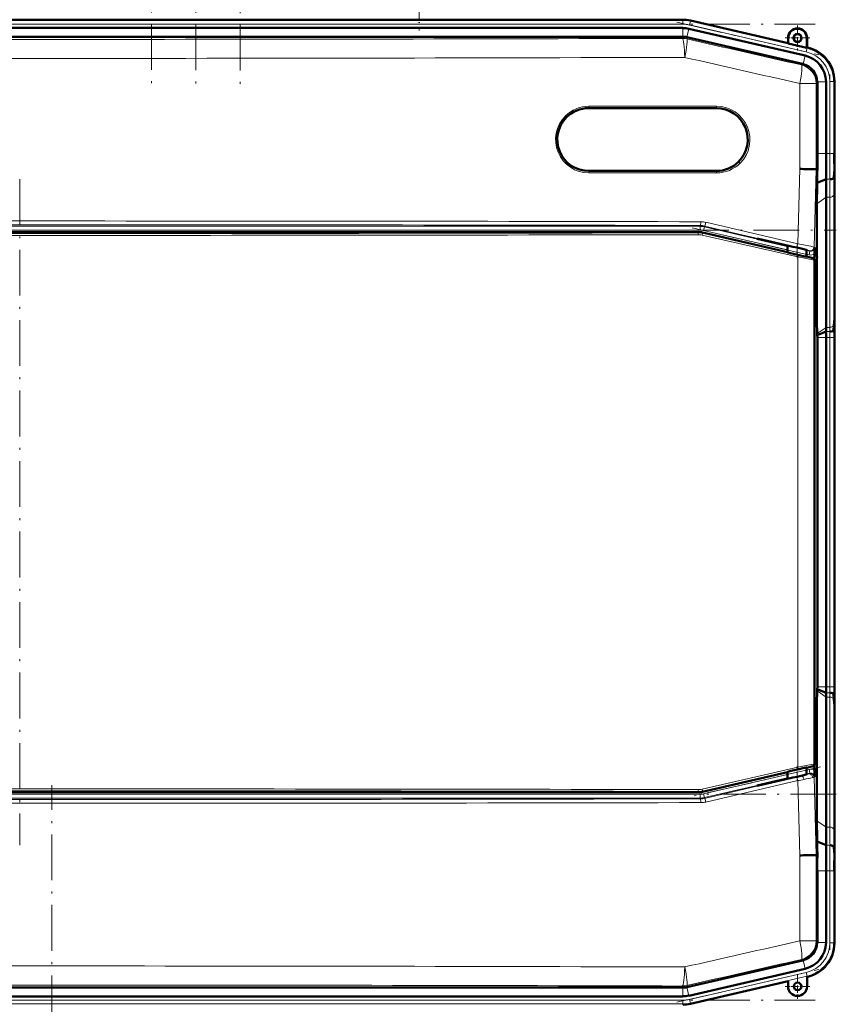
# Model space of a CAD drawing. Extents: x -2073 to 2460, y -1789 to 708.
# Tile 8 of 93: x -1543 to -1329, y 175 to 433. Entities that reach past the tile are written whole.
import ezdxf

# ---------------------------------------------------------------- set-up
doc = ezdxf.new("R2010")
doc.units = 0
doc.linetypes.add('DASHDOT', pattern=[18.5, 12, -3, 0.5, -3])

msp = doc.modelspace()

# ---------------------------------------------------------------- linework, layer by layer
at = {"color": 7, "linetype": 'DASHDOT', "lineweight": 18}
for p, q in [((-1508.52, 635.62), (-1508.52, 414.84)), ((-1496.9, 635.53), (-1496.9, 414.85)), ((-1485.27, 635.42), (-1485.27, 414.86)), ((-1752, 432.06), (-1334.32, 432.06)), ((-1370.63, 432.61), (-1333.37, 424.01)), ((-1330.49, 418.87), (-1330.49, 396.25)), ((-1543.15, 391.38), (-1543.15, 216.62)), ((-1757.52, 378.01), (-1328.8, 378.01)), ((-1366.65, 378.6), (-1332.94, 370.82)), ((-1330.49, 359.02), (-1330.49, 248.96)), ((-1332.94, 237.16), (-1366.65, 229.38)), ((-1534.76, -458.59), (-1534.76, 232.31)), ((-1328.8, 229.97), (-1757.52, 229.97)), ((-1330.49, 211.73), (-1330.49, 189.1)), ((-1370.63, 175.36), (-1333.37, 183.97)), ((-1752, 175.92), (-1334.32, 175.92))]:
    msp.add_line(p, q, dxfattribs=at)
at = {"color": 7, "linetype": 'DASHDOT', "lineweight": 18, "ltscale": 0.325}
msp.add_line((-1438.26, 443.39), (-1438.26, 430.39), dxfattribs=at)
at = {"color": 7, "lineweight": 50}
for p, q in [((-1369.13, 433.24), (-1717.19, 433.24)), ((-1367.05, 433), (-1341.48, 427.1)), ((-1367.05, 433), (-1341.48, 427.1)), ((-1384.12, 431.06), (-1696.92, 431.06)), ((-1384.12, 431.06), (-1369.13, 431.06)), ((-1367.54, 430.87), (-1336.97, 423.82)), ((-1717.16, 428.77), (-1369.15, 428.77)), ((-1369.15, 428.77), (-1369.13, 428.77)), ((-1337.66, 421.63), (-1368.03, 428.64)), ((-1341.48, 427.1), (-1341.48, 428.44)), ((-1341.41, 427.01), (-1341.48, 427.1)), ((-1341.41, 427.01), (-1341.41, 428.44)), ((-1341.41, 427.01), (-1336.55, 425.89)), ((-1336.55, 428.44), (-1336.55, 425.89)), ((-1336.48, 428.44), (-1336.48, 425.94)), ((-1336.55, 425.89), (-1336.48, 425.94)), ((-1336.48, 425.94), (-1336.28, 425.9)), ((-1333.78, 416.76), (-1333.79, 416.93)), ((-1333.78, 416.76), (-1333.78, 398.13)), ((-1331.49, 416.93), (-1331.49, 398.13)), ((-1329.31, 417.13), (-1329.31, 398.13)), ((-1329.31, 416.93), (-1329.31, 398.13)), ((-1393.79, 410.03), (-1360.29, 410.03)), ((-1360.29, 393.53), (-1393.79, 393.53)), ((-1334.45, 394), (-1334.1, 394)), ((-1333.77, 393.99), (-1334.1, 394)), ((-1329.28, 393.99), (-1329.46, 391.8)), ((-1331.45, 391.4), (-1333.83, 390.41)), ((-1329.31, 391.06), (-1329.31, 356.92)), ((-1329.31, 391.06), (-1329.31, 356.92)), ((-1331.49, 386.64), (-1331.49, 352.5)), ((-1333.88, 353.99), (-1333.88, 384.95)), ((-1365.05, 377.52), (-1721.26, 377.52)), ((-1363.92, 377.39), (-1341.6, 372.24)), ((-1342.36, 374.06), (-1349.61, 375.74)), ((-1349.22, 375.74), (-1349.61, 375.74)), ((-1349.22, 375.74), (-1342.36, 374.16)), ((-1342.36, 374.16), (-1340.94, 373.82)), ((-1342.36, 374.06), (-1342.36, 374.16)), ((-1341.6, 373.89), (-1342.36, 374.06)), ((-1341.6, 373.98), (-1341.6, 372.16)), ((-1340.94, 373.82), (-1340.24, 373.66)), ((-1340.24, 373.66), (-1340.1, 373.63)), ((-1340.1, 373.63), (-1339.11, 373.41)), ((-1336.61, 372.8), (-1336.61, 371.01)), ((-1336.61, 371.09), (-1336.5, 371.06)), ((-1336.5, 371.06), (-1335.92, 370.91)), ((-1335.92, 370.91), (-1334.91, 370.68)), ((-1334.53, 371.72), (-1334.57, 370.41)), ((-1334.52, 370.19), (-1334.52, 237.81)), ((-1334.52, 354), (-1333.88, 353.99)), ((-1333.79, 350.87), (-1333.88, 353.99)), ((-1329.33, 353.99), (-1329.5, 351.8)), ((-1331.5, 351.4), (-1333.79, 350.45)), ((-1333.79, 350.45), (-1333.79, 350.87)), ((-1333.78, 349.85), (-1333.79, 350.45)), ((-1333.78, 258.13), (-1333.78, 349.85)), ((-1331.49, 349.85), (-1331.49, 258.13)), ((-1329.31, 349.85), (-1329.31, 258.13)), ((-1329.31, 349.85), (-1329.31, 258.13)), ((-1333.79, 257.11), (-1333.88, 253.99)), ((-1333.78, 258.13), (-1333.79, 257.53)), ((-1333.79, 257.53), (-1333.79, 257.11)), ((-1331.5, 256.58), (-1333.79, 257.53)), ((-1329.33, 253.99), (-1329.5, 256.18)), ((-1334.52, 253.98), (-1333.88, 253.99)), ((-1333.88, 253.99), (-1333.88, 223.02)), ((-1331.49, 221.34), (-1331.49, 255.48)), ((-1329.31, 216.92), (-1329.31, 251.06)), ((-1329.31, 216.92), (-1329.31, 251.06)), ((-1341.6, 235.76), (-1363.92, 230.6)), ((-1341.6, 235.83), (-1341.6, 234)), ((-1336.61, 235.18), (-1336.61, 236.98)), ((-1336.5, 236.93), (-1336.61, 236.91)), ((-1335.92, 237.08), (-1336.5, 236.93)), ((-1334.91, 237.32), (-1335.92, 237.08)), ((-1334.53, 236.26), (-1334.57, 237.59)), ((-1342.36, 233.91), (-1349.61, 232.24)), ((-1349.22, 232.24), (-1342.36, 233.82)), ((-1342.36, 233.82), (-1340.94, 234.15)), ((-1341.6, 234.09), (-1342.36, 233.91)), ((-1342.36, 233.91), (-1342.36, 233.82)), ((-1340.94, 234.15), (-1340.24, 234.32)), ((-1340.24, 234.32), (-1340.1, 234.34)), ((-1340.1, 234.34), (-1339.11, 234.57)), ((-1721.26, 230.47), (-1365.05, 230.47)), ((-1349.22, 232.24), (-1349.61, 232.24)), ((-1331.45, 216.58), (-1333.83, 217.57)), ((-1333.83, 217.57), (-1333.81, 215.8)), ((-1333.81, 215.8), (-1333.77, 213.99)), ((-1329.28, 213.99), (-1329.46, 216.18)), ((-1334.1, 213.98), (-1334.45, 213.97)), ((-1333.77, 213.99), (-1334.1, 213.98)), ((-1333.78, 191.22), (-1333.78, 209.85)), ((-1331.49, 191.05), (-1331.49, 209.85)), ((-1329.31, 190.84), (-1329.31, 209.85)), ((-1329.31, 191.04), (-1329.31, 209.85)), ((-1333.78, 191.22), (-1333.79, 191.05)), ((-1337.66, 186.35), (-1368.03, 179.34)), ((-1367.54, 177.1), (-1336.97, 184.16)), ((-1336.48, 182.03), (-1336.28, 182.08)), ((-1336.48, 179.53), (-1336.48, 182.03)), ((-1717.16, 179.21), (-1369.15, 179.21)), ((-1369.15, 179.21), (-1369.13, 179.21)), ((-1367.05, 174.98), (-1341.48, 180.88)), ((-1341.48, 180.88), (-1341.48, 179.53)), ((-1384.12, 176.92), (-1696.92, 176.92)), ((-1384.12, 176.92), (-1369.13, 176.92))]:
    msp.add_line(p, q, dxfattribs=at)
at = {"color": 7, "lineweight": 18}
for p, q in [((-1717.19, 433.05), (-1369.13, 433.05)), ((-1717.19, 432.06), (-1369.13, 432.06)), ((-1369.13, 433.05), (-1369.13, 433.24)), ((-1369.13, 433.05), (-1369.13, 432.06)), ((-1367.09, 432.82), (-1367.31, 431.85)), ((-1367.31, 431.85), (-1336.69, 424.78)), ((-1367.09, 432.82), (-1367.05, 433)), ((-1367.09, 432.82), (-1336.46, 425.75)), ((-1369.13, 428.77), (-1369.13, 431.06)), ((-1368.05, 428.64), (-1367.54, 430.87)), ((-1369.2, 428.34), (-1369.15, 428.77)), ((-1368.03, 428.64), (-1368.08, 428.21)), ((-1341.41, 428.44), (-1341.48, 428.44)), ((-1336.55, 428.44), (-1336.48, 428.44)), ((-1337.48, 421.58), (-1336.97, 423.82)), ((-1336.46, 425.75), (-1336.69, 424.78)), ((-1336.46, 425.75), (-1336.28, 425.9)), ((-1337.98, 421.37), (-1337.66, 421.63)), ((-1338.4, 394.06), (-1338.4, 416.5)), ((-1334.1, 416.5), (-1338.4, 416.5)), ((-1333.78, 416.76), (-1334.1, 416.5)), ((-1334.1, 416.5), (-1334.1, 394)), ((-1333.79, 416.93), (-1331.49, 416.93)), ((-1330.49, 416.99), (-1330.49, 398.13)), ((-1330.49, 416.99), (-1329.49, 416.99)), ((-1329.31, 417.13), (-1329.49, 416.99)), ((-1329.49, 416.99), (-1329.49, 398.13)), ((-1360.22, 410.53), (-1393.74, 410.53)), ((-1333.78, 398.13), (-1331.49, 398.13)), ((-1331.49, 398.13), (-1330.49, 398.13)), ((-1329.49, 398.13), (-1330.49, 398.13)), ((-1329.49, 398.13), (-1329.31, 398.13)), ((-1393.74, 393.03), (-1360.22, 393.03)), ((-1338.92, 374.44), (-1338.4, 394.06)), ((-1334.1, 394), (-1334.64, 373.56)), ((-1330.45, 391.4), (-1331.45, 391.4)), ((-1331.49, 386.64), (-1333.88, 384.95)), ((-1330.49, 386.64), (-1331.49, 386.64)), ((-1330.49, 386.64), (-1330.49, 352.5)), ((-1329.49, 387.32), (-1329.49, 353.18)), ((-1363.03, 380.06), (-1338.92, 374.44)), ((-1721.79, 379.01), (-1364.53, 379.01)), ((-1364.53, 378.01), (-1721.79, 378.01)), ((-1365.07, 377.31), (-1365.05, 377.52)), ((-1364.53, 379.01), (-1364.5, 379.22)), ((-1364.53, 378.01), (-1364.53, 379.01)), ((-1363.92, 377.39), (-1363.95, 377.19)), ((-1363.63, 377.9), (-1363.4, 378.88)), ((-1341.6, 372.82), (-1363.63, 377.9)), ((-1363.38, 379.09), (-1363.4, 378.88)), ((-1363.4, 378.88), (-1341.6, 373.84)), ((-1339.29, 373.47), (-1363.38, 379.09)), ((-1338.88, 370.96), (-1364, 376.7)), ((-1363.95, 377.19), (-1338.83, 371.45)), ((-1336.61, 372.69), (-1335.74, 372.49)), ((-1335.96, 371.52), (-1335.74, 372.49)), ((-1335.74, 372.49), (-1335.87, 372.61)), ((-1334.64, 373.56), (-1334.52, 373.44)), ((-1338.88, 237.03), (-1338.88, 370.96)), ((-1335.96, 371.52), (-1336.61, 371.67)), ((-1334.96, 370.63), (-1334.91, 370.68)), ((-1334.52, 370.19), (-1334.57, 370.14)), ((-1334.57, 370.14), (-1334.57, 237.85)), ((-1331.49, 352.5), (-1333.79, 350.87)), ((-1330.49, 352.5), (-1331.49, 352.5)), ((-1329.33, 353.99), (-1329.28, 353.99)), ((-1331.49, 349.85), (-1333.78, 349.85)), ((-1330.5, 351.4), (-1331.5, 351.4)), ((-1330.49, 349.85), (-1331.49, 349.85)), ((-1330.49, 349.85), (-1329.49, 349.85)), ((-1330.49, 349.85), (-1330.49, 258.13)), ((-1329.31, 349.85), (-1329.49, 349.85)), ((-1329.49, 349.85), (-1329.49, 258.13)), ((-1331.49, 255.48), (-1333.79, 257.11)), ((-1331.49, 258.13), (-1333.78, 258.13)), ((-1330.5, 256.58), (-1331.5, 256.58)), ((-1330.49, 258.13), (-1331.49, 258.13)), ((-1330.49, 258.13), (-1329.49, 258.13)), ((-1329.31, 258.13), (-1329.49, 258.13)), ((-1330.49, 255.48), (-1331.49, 255.48)), ((-1330.49, 221.34), (-1330.49, 255.48)), ((-1329.49, 220.66), (-1329.49, 254.8)), ((-1329.28, 253.99), (-1329.33, 253.99)), ((-1334.57, 237.85), (-1334.52, 237.81)), ((-1364, 231.3), (-1338.88, 237.03)), ((-1338.83, 236.55), (-1363.95, 230.81)), ((-1363.63, 230.07), (-1341.6, 235.16)), ((-1336.61, 236.31), (-1335.96, 236.46)), ((-1335.74, 235.49), (-1336.61, 235.29)), ((-1335.96, 236.46), (-1335.74, 235.49)), ((-1335.87, 235.37), (-1335.74, 235.49)), ((-1334.91, 237.32), (-1334.96, 237.36)), ((-1341.6, 234.13), (-1363.4, 229.1)), ((-1363.38, 228.89), (-1339.29, 234.51)), ((-1338.92, 233.54), (-1363.03, 227.92)), ((-1338.4, 213.92), (-1338.92, 233.54)), ((-1334.52, 234.54), (-1334.64, 234.42)), ((-1334.64, 234.42), (-1334.1, 213.98)), ((-1365.05, 230.47), (-1365.07, 230.68)), ((-1363.92, 230.6), (-1363.95, 230.81)), ((-1363.63, 230.07), (-1363.4, 229.1)), ((-1721.79, 229.97), (-1364.53, 229.97)), ((-1364.53, 228.97), (-1721.79, 228.97)), ((-1364.53, 229.97), (-1364.53, 228.97)), ((-1364.53, 228.97), (-1364.5, 228.76)), ((-1363.38, 228.89), (-1363.4, 229.1)), ((-1331.49, 221.34), (-1333.88, 223.02)), ((-1330.49, 221.34), (-1331.49, 221.34)), ((-1330.45, 216.58), (-1331.45, 216.58)), ((-1338.4, 191.48), (-1338.4, 213.92)), ((-1334.1, 213.98), (-1334.1, 191.48)), ((-1333.78, 209.85), (-1331.49, 209.85)), ((-1331.49, 209.85), (-1330.49, 209.85)), ((-1329.49, 209.85), (-1330.49, 209.85)), ((-1330.49, 190.99), (-1330.49, 209.85)), ((-1329.49, 209.85), (-1329.31, 209.85)), ((-1329.49, 190.99), (-1329.49, 209.85)), ((-1338.4, 191.48), (-1334.1, 191.48)), ((-1333.78, 191.22), (-1334.1, 191.48)), ((-1333.79, 191.05), (-1331.49, 191.05)), ((-1329.49, 190.99), (-1330.49, 190.99)), ((-1329.49, 190.99), (-1329.31, 190.84)), ((-1337.98, 186.61), (-1337.66, 186.35)), ((-1337.48, 186.4), (-1336.97, 184.16)), ((-1367.31, 176.13), (-1336.69, 183.2)), ((-1367.09, 175.16), (-1336.46, 182.23)), ((-1336.69, 183.2), (-1336.46, 182.23)), ((-1336.28, 182.08), (-1336.46, 182.23)), ((-1369.2, 179.64), (-1369.15, 179.21)), ((-1369.13, 179.21), (-1369.13, 176.92)), ((-1368.03, 179.34), (-1368.08, 179.77)), ((-1368.05, 179.34), (-1367.54, 177.1)), ((-1717.19, 175.92), (-1369.13, 175.92)), ((-1369.13, 174.92), (-1369.13, 175.92)), ((-1367.09, 175.16), (-1367.31, 176.13)), ((-1717.19, 174.92), (-1369.13, 174.92)), ((-1369.13, 174.92), (-1369.13, 174.74)), ((-1367.09, 175.16), (-1367.05, 174.98))]:
    msp.add_line(p, q, dxfattribs=at)
at = {"color": 7, "linetype": 'DASHDOT', "lineweight": 18, "ltscale": 0.1625}
for p, q in [((-1338.98, 431.69), (-1338.98, 425.19)), ((-1335.73, 428.44), (-1342.23, 428.44)), ((-1338.98, 182.78), (-1338.98, 176.28)), ((-1335.73, 179.53), (-1342.23, 179.53))]:
    msp.add_line(p, q, dxfattribs=at)
at = {"color": 7, "linetype": 'DASHDOT', "lineweight": 18, "ltscale": 0.019627}
msp.add_line((-1339.11, 373.47), (-1339.11, 372.69), dxfattribs=at)
at = {"color": 7, "linetype": 'DASHDOT', "lineweight": 18, "ltscale": 0.08985}
msp.add_line((-1339.1, 374.28), (-1339.1, 370.68), dxfattribs=at)
at = {"color": 7, "linetype": 'DASHDOT', "lineweight": 18, "ltscale": 0.019614}
msp.add_line((-1339.11, 234.51), (-1339.11, 235.29), dxfattribs=at)
at = {"color": 7, "linetype": 'DASHDOT', "lineweight": 18, "ltscale": 0.089713}
msp.add_line((-1339.1, 237.29), (-1339.1, 233.7), dxfattribs=at)
at = {"color": 7, "lineweight": 50}
for points in [[(-1341.6, 372.16), (-1341.6, 372.16), (-1341.59, 372.16), (-1341.56, 372.15), (-1341.2, 372.04), (-1338.19, 371.33), (-1336.65, 371.01), (-1336.62, 371.01), (-1336.61, 371.01), (-1336.61, 371.01)], [(-1339.11, 373.41), (-1337.65, 373.06), (-1336.69, 372.82), (-1336.52, 372.77), (-1336.51, 372.76), (-1336.5, 372.76)], [(-1336.5, 372.76), (-1336.51, 372.76), (-1336.51, 372.76), (-1336.52, 372.76), (-1336.61, 372.77)], [(-1338.55, 236.58), (-1340.7, 236.07), (-1341.5, 235.87), (-1341.59, 235.84), (-1341.6, 235.83), (-1341.6, 235.83)], [(-1339.11, 234.57), (-1337.65, 234.92), (-1336.69, 235.16), (-1336.52, 235.21), (-1336.51, 235.22), (-1336.5, 235.22)], [(-1336.61, 236.98), (-1336.61, 236.99), (-1336.62, 236.99), (-1336.62, 236.99), (-1336.72, 236.97), (-1337.57, 236.8), (-1338.55, 236.58)], [(-1336.5, 235.22), (-1336.51, 235.22), (-1336.51, 235.22), (-1336.52, 235.22), (-1336.61, 235.21)]]:
    msp.add_lwpolyline(points, dxfattribs=at)
at = {"color": 7, "lineweight": 18}
for points in [[(-1335.87, 372.61), (-1335.87, 372.61), (-1335.89, 372.62), (-1336.01, 372.66), (-1337.68, 373.09), (-1339.29, 373.47)], [(-1338.92, 374.44), (-1335.49, 373.76), (-1334.7, 373.58), (-1334.65, 373.56), (-1334.64, 373.56)], [(-1334.57, 370.14), (-1334.58, 370.14), (-1334.59, 370.14), (-1334.68, 370.15), (-1335.44, 370.28), (-1338.88, 370.96)], [(-1338.83, 371.45), (-1336.53, 370.94), (-1335.15, 370.65), (-1334.99, 370.63), (-1334.97, 370.63), (-1334.96, 370.63), (-1334.96, 370.63)], [(-1338.88, 237.03), (-1335.37, 237.73), (-1334.7, 237.84), (-1334.6, 237.85), (-1334.58, 237.85), (-1334.57, 237.85), (-1334.57, 237.85)], [(-1334.96, 237.36), (-1334.96, 237.36), (-1334.97, 237.36), (-1335.05, 237.36), (-1335.7, 237.24), (-1338.83, 236.55)], [(-1336.15, 235.28), (-1335.9, 235.35), (-1335.87, 235.37), (-1335.87, 235.37)], [(-1334.64, 234.42), (-1334.65, 234.42), (-1334.69, 234.4), (-1334.99, 234.33)]]:
    msp.add_lwpolyline(points, dxfattribs=at)
at = {"color": 7, "lineweight": 50}
for centre, radius in [((-1338.98, 428.44), 1.07), ((-1338.98, 428.44), 1), ((-1338.98, 179.53), 1)]:
    msp.add_circle(centre, radius, dxfattribs=at)
for centre, radius, start, end in [((-1369.13, 423.99), 9.25, 77.0008, 89.9996), ((-1369.13, 423.99), 9.25, 77.0007, 89.9996), ((-1369.13, 423.99), 7.06, 77.0006, 89.9996), ((-1338.98, 428.44), 2.5, 0, 180), ((-1338.98, 428.44), 2.43, 360, 180), ((-1338.56, 416.93), 7.06, 359.9966, 77.0032), ((-1338.56, 416.93), 9.25, 359.9943, 77.0057), ((-1338.3, 417.14), 8.99, 359.9916, 77.0084), ((-1338.79, 416.75), 5.01, 2.1031, 74.9072), ((-1393.79, 401.78), 8.25, 90, 134.9612), ((-1360.29, 401.78), 8.25, 314.9294, 90), ((-1393.79, 401.78), 8.25, 134.9699, 270), ((-641.29, 398.11), 692.49, 179.99805, 180.34055), ((-761.25, 397.99), 570.24, 179.9861, 180.6624), ((-981.72, 398.04), 347.59, 179.9856, 180.6685), ((-1360.29, 401.78), 8.25, 270, 314.9153), ((-1353.91, -812.74), 1206.9, 89.07649, 89.26402), ((-723, 381.15), 610.9, 178.79561, 179.13148), ((-1122.09, 390.81), 207.22, 179.1215, 179.9313), ((-942.42, 384.49), 391.46, 179.1331, 179.9319), ((-991.72, 386.24), 339.78, 179.1293, 179.9319), ((-1395.03, 373.25), 60.52, 358.5511, 0.1764), ((-1335.02, 370.19), 0.5, 359.998, 77.002), ((-1541.72, 357.16), 212.42, 359.1437, 359.9337), ((-1121.95, 357.17), 207.36, 180.0695, 180.8788), ((-1411.32, 352.59), 79.82, 359.1476, 359.9359), ((-1687.02, 349.93), 357.71, 359.9872, 0.6507), ((-982.23, 349.94), 347.08, 179.3309, 180.0147), ((-1466.29, 349.88), 134.79, 359.9876, 0.6479), ((-1466.29, 258.1), 134.79, 359.3521, 0.0124), ((-1411.32, 255.39), 79.82, 0.0641, 0.8524), ((-1687.02, 258.05), 357.71, 359.3493, 0.0128), ((-982.23, 258.04), 347.08, 179.9853, 180.6691), ((-1541.72, 250.81), 212.42, 0.0663, 0.8563), ((-1121.95, 250.81), 207.36, 179.1212, 179.9305), ((-1335.02, 237.81), 0.5, 282.998, 0.002), ((-1395.03, 234.73), 60.52, 359.8196, 1.4448), ((-942.42, 223.49), 391.46, 180.0681, 180.8669), ((-991.72, 221.74), 339.78, 180.0681, 180.8707), ((-761.25, 209.99), 570.24, 179.3376, 180.0139), ((-1122.09, 217.17), 207.22, 180.0687, 180.8785), ((-1353.89, 1419.59), 1205.77, 270.73585, 270.92354), ((-641.3, 209.87), 692.49, 179.65945, 180.00195), ((-981.72, 209.93), 347.59, 179.3315, 180.0144), ((-1338.79, 191.23), 5, 285.1029, 357.9073), ((-1338.56, 191.05), 7.06, 282.9968, 0.0034), ((-1338.3, 190.84), 8.99, 282.9916, 0.0084), ((-1338.98, 179.53), 2.5, 180, 360), ((-1369.13, 183.99), 7.06, 270.0004, 282.9994), ((-1369.13, 183.99), 9.25, 270.0004, 282.9992), ((-1369.13, 183.99), 9.25, 270.0004, 282.9993)]:
    msp.add_arc(centre, radius, start, end, dxfattribs=at)
at = {"color": 7, "lineweight": 18}
for centre, radius, start, end in [((-1369.13, 423.99), 9.06, 77.0008, 89.9996), ((-1369.13, 423.99), 8.06, 77.0006, 89.9996), ((-1543.16, 56077.38), 55649.31, 269.820896, 270.179106), ((11327.98, 56198.87), 57197.52, 257.175313, 257.206234), ((-1338.49, 416.99), 7.99, 359.9916, 77.0084), ((-1338.49, 416.99), 8.99, 359.9997, 77.0003), ((-1543.16, 56452.64), 56029.56, 269.821504, 270.178498), ((11366.51, 56556.94), 57560.09, 257.2175922, 257.2484236), ((-1393.74, 401.78), 8.75, 89.9957, 134.9539), ((-1360.22, 401.78), 8.75, 314.9196, 90.0213), ((-1393.74, 401.78), 8.75, 134.9606, 270.0213), ((-761.39, 397.99), 569.11, 179.986, 180.6637), ((-795.52, 398), 533.98, 179.9859, 180.6653), ((-1360.22, 401.78), 8.75, 269.9957, 314.9129), ((-991.35, 386.24), 339.14, 179.1277, 179.9318), ((-1011.24, 386.94), 318.25, 179.1257, 179.9316), ((-1543.16, -83432.16), 83812.57, 89.8777831, 90.1222151), ((-1364.39, 374.22), 5.99, 76.8712, 89.8909), ((-1543.16, -83318.62), 83698.04, 89.8777011, 90.122297), ((-1543.15, 84105.67), 83728.55, 269.8781333, 270.1218617), ((-1365.06, 372.31), 5, 77.1098, 90.1116), ((-1364.53, 374), 5, 77.0066, 89.9934), ((-1364.53, 374), 4, 77.0047, 89.9953), ((-1364.52, 374.22), 5, 76.8528, 89.8509), ((-1543.15, 84162.58), 83785.95, 269.8781811, 270.1218207), ((-1365, 372.32), 4.49, 77.1108, 90.1395), ((-1335.51, 373.47), 0.999, 256.9181, 358.54), ((-1335.51, 373.47), 2, 256.9951, 299.3366), ((-1335.07, 370.14), 0.5, 0.0159, 76.9841), ((-1410.93, 352.59), 80.44, 359.1546, 359.9369), ((-1430.76, 353.29), 101.27, 359.1557, 359.937), ((-1500.96, 349.88), 171.47, 359.9884, 0.6411), ((-1466.66, 349.87), 136.17, 359.9884, 0.642), ((-1466.66, 258.1), 136.17, 359.358, 0.0116), ((-1410.93, 255.39), 80.44, 0.0631, 0.8454), ((-1500.96, 258.1), 171.47, 359.3589, 0.0116), ((-1430.76, 254.69), 101.27, 0.063, 0.8443), ((-1335.07, 237.85), 0.5, 283.0159, 359.9841), ((-1345.32, 269.11), 35.05, 283.9245, 285.1673), ((-1335.51, 234.51), 2, 60.6635, 103.005), ((-1335.51, 234.51), 0.999, 1.46, 103.0819), ((-1385.38, 432.19), 202.98, 283.1255, 283.506), ((-1395.86, 530.39), 302.27, 280.857, 281.1749), ((-1364.95, 347.34), 115.71, 283.48, 284.0366), ((-1356.12, 331.13), 99.08, 280.9623, 282.3111), ((-1543.15, -83554.58), 83785.95, 89.8781793, 90.1218189), ((-1543.15, -83497.67), 83728.55, 89.8781383, 90.1218667), ((-1365.06, 235.68), 5, 269.8884, 282.8902), ((-1365, 235.67), 4.49, 269.8605, 282.8892), ((-1364.53, 233.97), 4, 270.0047, 282.9953), ((-1543.16, 84040.15), 83812.57, 269.8777849, 270.1222169), ((-1543.16, 83926.61), 83698.04, 269.877703, 270.1222989), ((-1364.52, 233.76), 5, 270.1491, 283.1472), ((-1364.39, 233.75), 5.99, 270.1091, 283.1288), ((-991.35, 221.74), 339.14, 180.0682, 180.8723), ((-1011.24, 221.04), 318.25, 180.0684, 180.8743), ((-761.39, 209.99), 569.11, 179.3363, 180.014), ((-795.52, 209.98), 533.98, 179.3347, 180.0141), ((11366.51, -55948.96), 57560.09, 102.7515764, 102.7824078), ((-1338.49, 190.99), 7.99, 282.9916, 0.0084), ((-1338.49, 190.99), 8.99, 282.9997, 0.0003), ((11327.98, -55590.89), 57197.52, 102.793766, 102.824687), ((-1543.16, -55844.66), 56029.56, 89.821502, 90.178496), ((-1543.16, -55469.41), 55649.31, 89.820894, 90.179104), ((-1369.13, 183.99), 8.06, 270.0004, 282.9994), ((-1369.13, 183.99), 9.06, 270.0004, 282.9992)]:
    msp.add_arc(centre, radius, start, end, dxfattribs=at)
for centre, major_axis, ratio, start_param, end_param in [((-1369.2, 423.34), (4.97, -0.57), 0.999653, 1.457389, 1.684204), ((-1369.2, 423.34), (0.02, -5), 0.119003, 1.570423, 3.115225), ((-1369.2, 423.34), (-1.11, -4.88), 0.116076, 1.597214, 3.115235), ((-1339.1, 416.5), (-1.11, -4.88), 0.136195, 1.601714, 3.115166), ((-1339.1, 416.5), (3.11, -3.91), 0.999441, 0.899117, 2.242476), ((-1393.79, 410.53), (0, -0.5), 0.101872, 0, 1.570796), ((-1360.29, 410.53), (0, 0.5), 0.124719, 3.141593, 4.712389), ((-1399.97, 407.97), (0.353, -0.354), 0.069254, 0.000014, 1.501741), ((-1354.11, 395.59), (0.353, -0.354), 0.091666, 1.479613, 3.141593), ((-1393.79, 393.03), (0, 0.5), 0.101872, 4.712389, 6.283185), ((-1360.29, 393.03), (0, -0.5), 0.124719, 1.570796, 3.141593), ((-1330.49, 387.35), (-1, 0), 0.707107, 1.570796, 3.106686), ((-1364.5, 380.22), (0, -1), 0.121885, 0.017584, 1.571058), ((-1363.15, 380.06), (-0.227, -0.974), 0.119647, 0.01758, 1.598677), ((-1365.07, 376.81), (0.001, -0.5), 0.121453, 1.570537, 3.124009), ((-1364.06, 376.7), (-0.111, -0.487), 0.119115, 1.598027, 3.124014), ((-1339.06, 374.44), (-0.227, -0.974), 0.135666, 0.017616, 1.602449), ((-1335.64, 373.58), (0.682, 0.732), 0.99939, 3.664878, 5.435811), ((-1338.95, 370.96), (-0.111, -0.487), 0.135841, 1.601805, 3.123976), ((-1330.49, 353.21), (-1, 0), 0.707107, 1.570796, 3.106686), ((-1330.49, 254.77), (-1, 0), 0.707107, 3.176499, 4.712389), ((-1338.95, 237.03), (0.111, -0.487), 0.135841, 0.017617, 1.539787), ((-1335.92, 234.31), (0.266, -0.964), 0.924796, 1.34401, 3.095701), ((-1335.64, 234.4), (-0.682, 0.732), 0.99939, 3.988967, 5.7599), ((-1339.06, 233.54), (0.227, -0.974), 0.135666, 1.539144, 3.123976), ((-1337.75, 233.85), (0.234, -0.972), 0.460439, 1.469807, 3.121928), ((-1365.07, 231.18), (-0.001, -0.5), 0.121453, 0.017583, 1.571056), ((-1364.06, 231.3), (0.111, -0.487), 0.119115, 0.017578, 1.543566), ((-1364.53, 233.97), (4.97, 0.57), 0.999846, 4.59896, 4.825818), ((-1364.5, 227.76), (0, -1), 0.121885, 1.570535, 3.124008), ((-1363.15, 227.92), (0.227, -0.974), 0.119647, 1.542916, 3.124013), ((-1330.49, 220.63), (-1, 0), 0.707107, 3.176499, 4.712389), ((-1339.1, 191.48), (1.11, -4.88), 0.136195, 0.026426, 1.539879), ((-1339.1, 191.48), (-3.11, -3.91), 0.999441, 0.899117, 2.242476), ((-1369.2, 184.64), (-0.02, -5), 0.119003, 0.026367, 1.57117), ((-1369.2, 184.64), (1.11, -4.88), 0.116076, 0.026358, 1.544378), ((-1369.2, 184.64), (-4.97, -0.57), 0.999653, 1.457389, 1.684204)]:
    msp.add_ellipse(centre, major_axis=major_axis, ratio=ratio, start_param=start_param, end_param=end_param, dxfattribs=at)
at = {"color": 7, "lineweight": 50}
for centre, major_axis, ratio, start_param, end_param in [((-1369.15, 423.77), (4.97, -0.57), 0.999653, 1.457389, 1.679108), ((-1338.78, 416.76), (-3.11, 3.91), 0.999441, 5.34848, 5.384068), ((-1330.46, 391.81), (1, 0), 0.414186, 4.715241, 6.251123), ((-1365.05, 372.52), (4.97, -0.57), 0.999846, 1.457367, 1.684225), ((-1330.5, 351.82), (1, 0), 0.414343, 4.715179, 6.251104), ((-1330.5, 256.16), (1, 0), 0.414215, 0.032067, 1.567956), ((-1365.05, 235.47), (4.97, 0.57), 0.999846, 4.59896, 4.825818), ((-1330.46, 216.16), (1, 0), 0.414215, 0.032067, 1.567956), ((-1338.78, 191.22), (-3.11, -3.91), 0.999441, 0.899117, 0.934706), ((-1369.15, 184.21), (4.97, 0.57), 0.999653, 4.604077, 4.825796)]:
    msp.add_ellipse(centre, major_axis=major_axis, ratio=ratio, start_param=start_param, end_param=end_param, dxfattribs=at)

doc.saveas('drawing.dxf')
